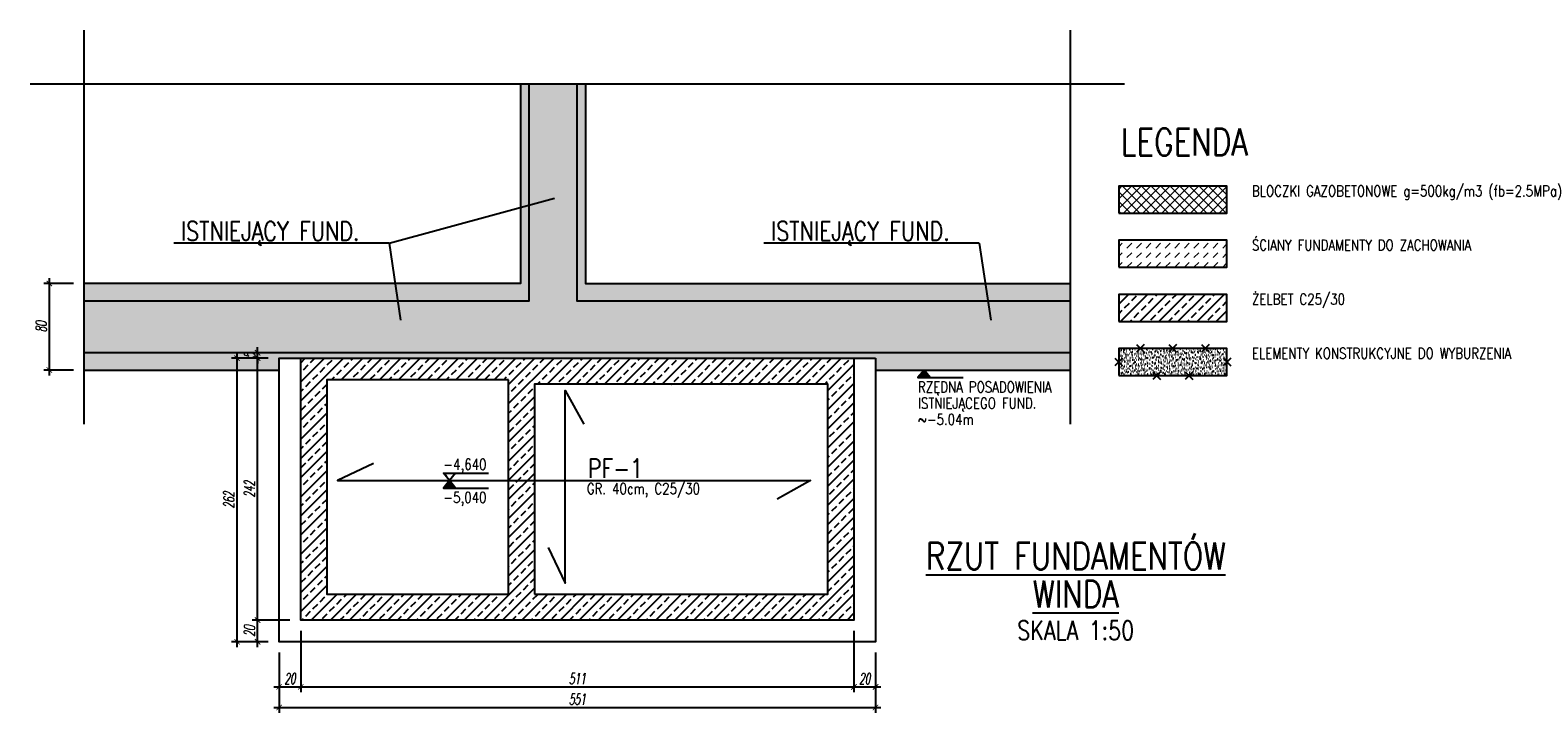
# Model space of a CAD drawing. Header units: millimetres. Extents: x -66901 to 936319, y -323998 to 488548.
# Tile 1 of 84: x 557969 to 571898, y -323998 to -317691. Entities that reach past the tile are written whole.
import ezdxf
from ezdxf.enums import TextEntityAlignment as Align
from ezdxf.lldxf.tags import DXFTag

# ---------------------------------------------------------------- set-up
doc = ezdxf.new("R2010")
doc.units = ezdxf.units.MM
doc.header["$LTSCALE"] = 5
doc.header["$MEASUREMENT"] = 0
for name, color, linetype in [('K-HATCH', 8, 'Continuous'), ('K-S$UPY', 4, 'Continuous'), ('K-SC_KON', 2, 'Continuous'), ('K-STROPY', 201, 'Continuous'), ('K-WYMIARY', 254, 'Continuous'), ('K-WYZEJ', 81, 'DASHED2'), ('N-20', 254, 'Continuous'), ('N-20-RZEDNA', 254, 'Continuous'), ('N-25', 71, 'Continuous'), ('N-35', 101, 'Continuous'), ('N-50', 4, 'Continuous'), ('POMOCNICZE', 8, 'DASHED2'), ('S-25', 71, 'Continuous'), ('S-35', 101, 'Continuous'), ('ŚCIANY_NIENOŚNE', 125, 'DASHED2')]:
    doc.layers.add(name, color=color, linetype=linetype)
doc.styles.add('ROMANS', font='romans.shx', dxfattribs={"width": 0.8, "oblique": 10})
doc.styles.add('WYMIARY', font='romans.shx', dxfattribs={"width": 0.6, "oblique": 10})
tags = doc.linetypes.add('DASHED2', pattern=[0.375, 0.25, -0.125]).pattern_tags.tags
tags[6:7] = [DXFTag(74, 4), DXFTag(75, 0), DXFTag(340, '0'), DXFTag(46, 1.0), DXFTag(50, 0.0), DXFTag(44, 0.0), DXFTag(45, 0.0)]
tags[4:5] = [DXFTag(74, 4), DXFTag(75, 0), DXFTag(340, '0'), DXFTag(46, 1.0), DXFTag(50, 0.0), DXFTag(44, 0.0), DXFTag(45, 0.0)]
doc.dimstyles.new('CM50', dxfattribs={"dimscale": 50, "dimtxt": 2, "dimasz": 1, "dimexe": 1, "dimexo": 2, "dimgap": 0.5, "dimtad": 1, "dimlfac": 0.1, "dimrnd": 0.5, "dimdsep": 46, "dimtxsty": 'WYMIARY', "dimblk": 'ARCHTICK', "dimcen": 0, "dimdle": 1, "dimclrd": 253, "dimclre": 251, "dimclrt": 30, "dimaunit": 1, "dimadec": 0, "dimazin": 0, "dimtfac": 1, "dimtix": 1, "dimtmove": 0, "dimatfit": 3, "dimldrblk": 'ARCHTICK', "dimfxl": 1, "dimtvp": 0.4, "dimtolj": 1, "dimarcsym": 0})

# ---------------------------------------------------------------- blocks, each defined once
blk = doc.blocks.new('_ArchTick')
at = {"color": 0, "linetype": 'ByBlock', "const_width": 0.15}
blk.add_lwpolyline([(-0.5, -0.5), (0.5, 0.5)], dxfattribs=at)
blk = doc.blocks.new('*D363')
at = {"layer": 'Defpoints', "color": 0, "transparency": 16777216}
for p in [(558146, -320031), (558469, -320031), (558469, -320831)]:
    blk.add_point(p, dxfattribs=at)
at = {"layer": 'K-WYMIARY', "color": 251, "lineweight": -2, "transparency": 16777216}
for p, q in [((558369, -320031), (558096, -320031)), ((558369, -320831), (558096, -320831))]:
    blk.add_line(p, q, dxfattribs=at)
at = {"layer": 'K-WYMIARY', "color": 253, "lineweight": -2, "transparency": 16777216}
blk.add_line((558146, -320881), (558146, -319981), dxfattribs=at)
at = {"layer": 'K-WYMIARY', "color": 253, "lineweight": -2, "transparency": 16777216, "xscale": 50, "yscale": 50, "zscale": 50}
for p, rotation in [((558146, -320031), 90), ((558146, -320831), 270)]:
    blk.add_blockref('_ArchTick', p, dxfattribs=dict(at, rotation=rotation))
at = {"layer": 'K-WYMIARY', "color": 30, "transparency": 16777216, "insert": (558071, -320431), "char_height": 100, "attachment_point": 5, "rotation": 90, "style": 'WYMIARY'}
blk.add_mtext('\\A1;80', dxfattribs=at)
blk = doc.blocks.new('*D364')
at = {"layer": 'Defpoints', "color": 0, "transparency": 16777216}
for p in [(560070, -323141), (560469, -323141), (560269, -323341)]:
    blk.add_point(p, dxfattribs=at)
at = {"layer": 'K-WYMIARY', "color": 251, "lineweight": -2, "transparency": 16777216}
for p, q in [((560369, -323141), (560020, -323141)), ((560169, -323341), (560020, -323341))]:
    blk.add_line(p, q, dxfattribs=at)
at = {"layer": 'K-WYMIARY', "color": 253, "lineweight": -2, "transparency": 16777216}
blk.add_line((560070, -323391), (560070, -323091), dxfattribs=at)
at = {"layer": 'K-WYMIARY', "color": 253, "lineweight": -2, "transparency": 16777216, "xscale": 50, "yscale": 50, "zscale": 50}
for p, rotation in [((560070, -323141), 90), ((560070, -323341), 270)]:
    blk.add_blockref('_ArchTick', p, dxfattribs=dict(at, rotation=rotation))
at = {"layer": 'K-WYMIARY', "color": 30, "transparency": 16777216, "insert": (559995, -323241), "char_height": 100, "attachment_point": 5, "rotation": 90, "style": 'WYMIARY'}
blk.add_mtext('\\A1;20', dxfattribs=at)
blk = doc.blocks.new('*D365')
at = {"layer": 'Defpoints', "color": 0, "transparency": 16777216}
for p in [(560070, -320721), (560269, -320721), (560469, -323141)]:
    blk.add_point(p, dxfattribs=at)
at = {"layer": 'K-WYMIARY', "color": 251, "lineweight": -2, "transparency": 16777216}
for p, q in [((560169, -320721), (560020, -320721)), ((560369, -323141), (560020, -323141))]:
    blk.add_line(p, q, dxfattribs=at)
at = {"layer": 'K-WYMIARY', "color": 253, "lineweight": -2, "transparency": 16777216}
blk.add_line((560070, -323191), (560070, -320671), dxfattribs=at)
at = {"layer": 'K-WYMIARY', "color": 253, "lineweight": -2, "transparency": 16777216, "xscale": 50, "yscale": 50, "zscale": 50}
for p, rotation in [((560070, -320721), 90), ((560070, -323141), 270)]:
    blk.add_blockref('_ArchTick', p, dxfattribs=dict(at, rotation=rotation))
at = {"layer": 'K-WYMIARY', "color": 30, "transparency": 16777216, "insert": (559995, -321931), "char_height": 100, "attachment_point": 5, "rotation": 90, "style": 'WYMIARY'}
blk.add_mtext('\\A1;242', dxfattribs=at)
blk = doc.blocks.new('*D366')
at = {"layer": 'Defpoints', "color": 0, "transparency": 16777216}
for p in [(560070, -320671), (560269, -320671), (560269, -320721)]:
    blk.add_point(p, dxfattribs=at)
at = {"layer": 'K-WYMIARY', "color": 253, "lineweight": -2, "transparency": 16777216}
for p, q in [((560070, -320671), (560070, -320621)), ((560070, -320721), (560070, -320671)), ((560070, -320721), (560070, -320771))]:
    blk.add_line(p, q, dxfattribs=at)
at = {"layer": 'K-WYMIARY', "color": 251, "lineweight": -2, "transparency": 16777216}
for p, q in [((560169, -320671), (560020, -320671)), ((560169, -320721), (560020, -320721))]:
    blk.add_line(p, q, dxfattribs=at)
at = {"layer": 'K-WYMIARY', "color": 253, "lineweight": -2, "transparency": 16777216, "xscale": 50, "yscale": 50, "zscale": 50}
for p, rotation in [((560070, -320671), 270), ((560070, -320721), 90)]:
    blk.add_blockref('_ArchTick', p, dxfattribs=dict(at, rotation=rotation))
at = {"layer": 'K-WYMIARY', "color": 30, "transparency": 16777216, "insert": (559995, -320696), "char_height": 100, "attachment_point": 5, "rotation": 90, "style": 'WYMIARY'}
blk.add_mtext('\\A1;5', dxfattribs=at)
blk = doc.blocks.new('*D367')
at = {"layer": 'Defpoints', "color": 0, "transparency": 16777216}
for p in [(559880, -320721), (560269, -320721), (560269, -323341)]:
    blk.add_point(p, dxfattribs=at)
at = {"layer": 'K-WYMIARY', "color": 251, "lineweight": -2, "transparency": 16777216}
for p, q in [((560169, -320721), (559830, -320721)), ((560169, -323341), (559830, -323341))]:
    blk.add_line(p, q, dxfattribs=at)
at = {"layer": 'K-WYMIARY', "color": 253, "lineweight": -2, "transparency": 16777216}
blk.add_line((559880, -323391), (559880, -320671), dxfattribs=at)
at = {"layer": 'K-WYMIARY', "color": 253, "lineweight": -2, "transparency": 16777216, "xscale": 50, "yscale": 50, "zscale": 50}
for p, rotation in [((559880, -320721), 90), ((559880, -323341), 270)]:
    blk.add_blockref('_ArchTick', p, dxfattribs=dict(at, rotation=rotation))
at = {"layer": 'K-WYMIARY', "color": 30, "transparency": 16777216, "insert": (559805, -322031), "char_height": 100, "attachment_point": 5, "rotation": 90, "style": 'WYMIARY'}
blk.add_mtext('\\A1;262', dxfattribs=at)
blk = doc.blocks.new('*D368')
at = {"layer": 'Defpoints', "color": 0, "transparency": 16777216}
for p in [(560469, -323141), (560269, -323341), (560469, -323758)]:
    blk.add_point(p, dxfattribs=at)
at = {"layer": 'K-WYMIARY', "color": 251, "lineweight": -2, "transparency": 16777216}
for p, q in [((560469, -323241), (560469, -323808)), ((560269, -323441), (560269, -323808))]:
    blk.add_line(p, q, dxfattribs=at)
at = {"layer": 'K-WYMIARY', "color": 253, "lineweight": -2, "transparency": 16777216}
blk.add_line((560219, -323758), (560519, -323758), dxfattribs=at)
at = {"layer": 'K-WYMIARY', "color": 253, "lineweight": -2, "transparency": 16777216, "xscale": 50, "yscale": 50, "zscale": 50, "rotation": 180}
blk.add_blockref('_ArchTick', (560269, -323758), dxfattribs=at)
at = {"layer": 'K-WYMIARY', "color": 253, "lineweight": -2, "transparency": 16777216, "xscale": 50, "yscale": 50, "zscale": 50}
blk.add_blockref('_ArchTick', (560469, -323758), dxfattribs=at)
at = {"layer": 'K-WYMIARY', "color": 30, "transparency": 16777216, "insert": (560369, -323682), "char_height": 100, "attachment_point": 5, "style": 'WYMIARY'}
blk.add_mtext('\\A1;20', dxfattribs=at)
blk = doc.blocks.new('*D369')
at = {"layer": 'Defpoints', "color": 0, "transparency": 16777216}
for p in [(560469, -323141), (565579, -323141), (565579, -323758)]:
    blk.add_point(p, dxfattribs=at)
at = {"layer": 'K-WYMIARY', "color": 251, "lineweight": -2, "transparency": 16777216}
for p, q in [((560469, -323241), (560469, -323808)), ((565579, -323241), (565579, -323808))]:
    blk.add_line(p, q, dxfattribs=at)
at = {"layer": 'K-WYMIARY', "color": 253, "lineweight": -2, "transparency": 16777216}
blk.add_line((560419, -323758), (565629, -323758), dxfattribs=at)
at = {"layer": 'K-WYMIARY', "color": 253, "lineweight": -2, "transparency": 16777216, "xscale": 50, "yscale": 50, "zscale": 50, "rotation": 180}
blk.add_blockref('_ArchTick', (560469, -323758), dxfattribs=at)
at = {"layer": 'K-WYMIARY', "color": 253, "lineweight": -2, "transparency": 16777216, "xscale": 50, "yscale": 50, "zscale": 50}
blk.add_blockref('_ArchTick', (565579, -323758), dxfattribs=at)
at = {"layer": 'K-WYMIARY', "color": 30, "transparency": 16777216, "insert": (563024, -323682), "char_height": 100, "attachment_point": 5, "style": 'WYMIARY'}
blk.add_mtext('\\A1;511', dxfattribs=at)
blk = doc.blocks.new('*D370')
at = {"layer": 'Defpoints', "color": 0, "transparency": 16777216}
for p in [(565579, -323141), (565779, -323341), (565779, -323758)]:
    blk.add_point(p, dxfattribs=at)
at = {"layer": 'K-WYMIARY', "color": 251, "lineweight": -2, "transparency": 16777216}
for p, q in [((565579, -323241), (565579, -323808)), ((565779, -323441), (565779, -323808))]:
    blk.add_line(p, q, dxfattribs=at)
at = {"layer": 'K-WYMIARY', "color": 253, "lineweight": -2, "transparency": 16777216}
blk.add_line((565529, -323758), (565829, -323758), dxfattribs=at)
at = {"layer": 'K-WYMIARY', "color": 253, "lineweight": -2, "transparency": 16777216, "xscale": 50, "yscale": 50, "zscale": 50, "rotation": 180}
blk.add_blockref('_ArchTick', (565579, -323758), dxfattribs=at)
at = {"layer": 'K-WYMIARY', "color": 253, "lineweight": -2, "transparency": 16777216, "xscale": 50, "yscale": 50, "zscale": 50}
blk.add_blockref('_ArchTick', (565779, -323758), dxfattribs=at)
at = {"layer": 'K-WYMIARY', "color": 30, "transparency": 16777216, "insert": (565679, -323682), "char_height": 100, "attachment_point": 5, "style": 'WYMIARY'}
blk.add_mtext('\\A1;20', dxfattribs=at)
blk = doc.blocks.new('*D371')
at = {"layer": 'Defpoints', "color": 0, "transparency": 16777216}
for p in [(560269, -323341), (565779, -323341), (565779, -323948)]:
    blk.add_point(p, dxfattribs=at)
at = {"layer": 'K-WYMIARY', "color": 251, "lineweight": -2, "transparency": 16777216}
for p, q in [((560269, -323441), (560269, -323998)), ((565779, -323441), (565779, -323998))]:
    blk.add_line(p, q, dxfattribs=at)
at = {"layer": 'K-WYMIARY', "color": 253, "lineweight": -2, "transparency": 16777216}
blk.add_line((560219, -323948), (565829, -323948), dxfattribs=at)
at = {"layer": 'K-WYMIARY', "color": 253, "lineweight": -2, "transparency": 16777216, "xscale": 50, "yscale": 50, "zscale": 50, "rotation": 180}
blk.add_blockref('_ArchTick', (560269, -323948), dxfattribs=at)
at = {"layer": 'K-WYMIARY', "color": 253, "lineweight": -2, "transparency": 16777216, "xscale": 50, "yscale": 50, "zscale": 50}
blk.add_blockref('_ArchTick', (565779, -323948), dxfattribs=at)
at = {"layer": 'K-WYMIARY', "color": 30, "transparency": 16777216, "insert": (563024, -323872), "char_height": 100, "attachment_point": 5, "style": 'WYMIARY'}
blk.add_mtext('\\A1;551', dxfattribs=at)

msp = doc.modelspace()

# ---------------------------------------------------------------- hatches: boundary and pattern name
at = {"layer": 'K-HATCH', "lineweight": 0}
h = msp.add_hatch(dxfattribs=at)
h.set_pattern_fill('DASH', color=256, scale=500, angle=45, style=0)
h.paths.add_polyline_path([(558468.719, -320671.026), (558468.719, -320831.026), (560268.719, -320831.026), (560268.719, -320721.026), (565778.719, -320721.026), (565778.719, -320831.026), (567578.719, -320831.026), (567578.719, -320671.026)])
h.paths.add_polyline_path([(558468.719, -320191.026), (558468.719, -320671.026), (567578.719, -320671.026), (567578.719, -320191.026), (563018.719, -320191.026), (563018.719, -318191.026), (562578.719, -318191.026), (562578.719, -320191.026)])
h.paths.add_polyline_path([(561363.634, -320191.026), (561339.749, -320031.026), (558468.719, -320031.026), (558468.719, -320191.026)], flags=16)
h.paths.add_polyline_path([(562578.719, -320191.026), (562578.719, -319307.434), (562498.719, -319329.219), (562498.719, -320031.026), (561339.749, -320031.026), (561363.634, -320191.026)], flags=17)
h.paths.add_polyline_path([(562498.719, -319329.219), (562578.719, -319307.434), (562578.719, -318191.026), (562498.719, -318191.026)])
h.paths.add_polyline_path([(563098.719, -318191.026), (563018.719, -318191.026), (563018.719, -320191.026), (566816.134, -320191.026), (566792.249, -320031.026), (563098.719, -320031.026)])
h.paths.add_polyline_path([(566792.249, -320031.026), (566816.134, -320191.026), (567578.719, -320191.026), (567578.719, -320031.026)], flags=17)
h.paths.add_polyline_path([(559919.5, -320745.306), (559919.5, -320646.746), (560069.5, -320646.746), (560069.5, -320745.306)], flags=9)
h = msp.add_hatch(dxfattribs=at)
h.set_pattern_fill('ANSI37', color=256, scale=500, style=0)
h.set_pattern_definition([(45, (4501913.72, 7736982.61), (-44.19417382, 44.19417382), []), (135, (4501913.72, 7736982.61), (-44.19417382, -44.19417382), [])])
h.paths.add_polyline_path([(568025.358, -319131.5), (568025.358, -319381.5), (569025.358, -319381.5), (569025.358, -319131.5)])
h = msp.add_hatch(dxfattribs=at)
h.set_pattern_fill('DASH', color=256, scale=500, angle=45, style=0)
h.set_pattern_definition([(45, (4501913.72, 7736982.61), (9e-15, 88.38834765), [62.5, -62.5])])
h.paths.add_polyline_path([(568025.358, -319631.5), (568025.358, -319881.5), (569025.358, -319881.5), (569025.358, -319631.5)])
at = {"layer": 'K-HATCH'}
h = msp.add_hatch(dxfattribs=at)
h.set_pattern_fill('ANSI33', color=256, scale=500, style=0)
h.set_pattern_definition([(45, (4501913.72, 7736982.61), (-88.3883476, 88.3883476), []), (45, (4502002.11, 7736982.61), (-88.3883476, 88.3883476), [62.5, -31.25])])
h.paths.add_polyline_path([(568025.358, -320131.5), (568025.358, -320381.5), (569025.358, -320381.5), (569025.358, -320131.5)])
h = msp.add_hatch(dxfattribs=at)
h.set_pattern_fill('AR-SAND', color=256, scale=20, style=0)
h.set_pattern_definition([(37.5, (4501913.72, 7737482.61), (-1.25986716, 38.53647538), [0, -30.4, 0, -34, 0, -32.5]), (7.5, (4501913.72, 7737482.61), (35.3955341, 56.4429213), [0, -16.4, 0, -27.4, 0, -10.5]), (327.5, (4501889.12, 7737482.61), (62.28283724, 0.11318107), [0, -10, 0, -36, 0, -47]), (317.5, (4501889.12, 7737482.61), (60.1225321, 17.5535113), [0, -5, 0, -23.6, 0, -27])])
h.paths.add_polyline_path([(568025.358, -320631.5), (568025.358, -320881.5), (569025.358, -320881.5), (569025.358, -320631.5)])
h = msp.add_hatch(dxfattribs=at)
h.set_pattern_fill('ANSI33', color=256, scale=500, style=0)
h.paths.add_polyline_path([(565578.719, -320721.026), (560468.719, -320721.026), (560468.719, -323141.026), (565578.719, -323141.026)])
h.paths.add_polyline_path([(562628.719, -320961.026), (565338.719, -320961.026), (565338.719, -322901.026), (562628.719, -322901.026), (562628.719, -321851.5), (562388.719, -321851.5), (562388.719, -322901.026), (560708.719, -322901.026), (560708.719, -320921.026), (562388.719, -320921.026), (562388.719, -321851.5), (562628.719, -321851.5)], flags=16)
h.paths.add_polyline_path([(561899, -321782.218), (561843, -321851.5), (561899, -321920.782), (561787, -321920.782), (561843, -321851.5), (561787, -321782.218)], flags=0)
h.paths.add_polyline_path([(561772.476, -321797.694), (562247.238, -321797.694), (562247.238, -321619.123), (561772.476, -321619.123)], flags=8)
h.paths.add_polyline_path([(561772.476, -322102.925), (562247.238, -322102.925), (562247.238, -321924.353), (561772.476, -321924.353)], flags=8)
h.paths.add_polyline_path([(563085.072, -322047.929), (564338.405, -322047.929), (564338.405, -321819.357), (563085.072, -321819.357)], flags=8)
h.paths.add_polyline_path([(563103.462, -321870.25), (563670.962, -321870.25), (563670.962, -321607.75), (563103.462, -321607.75)], flags=8)
at = {"layer": 'N-20-RZEDNA', "lineweight": 0}
for points in [[(566283, -320900.308), (566227, -320831.026), (566171, -320900.308)], [(561899, -321920.782), (561843, -321851.5), (561787, -321920.782)]]:
    msp.add_hatch(color=256, dxfattribs=at).paths.add_polyline_path(points)

# ---------------------------------------------------------------- linework, layer by layer
at = {"layer": 'K-S$UPY'}
msp.add_lwpolyline([(568025.358, -320381.5), (569025.358, -320381.5), (569025.358, -320131.5), (568025.358, -320131.5)], close=True, dxfattribs=at)
at = {"layer": 'K-SC_KON'}
for points in [[(558468.719, -320191.026), (562578.719, -320191.026), (562578.719, -318191.026)], [(563018.719, -318191.026), (563018.719, -320191.026), (567578.719, -320191.026)], [(567578.719, -320671.026), (558468.719, -320671.026)]]:
    msp.add_lwpolyline(points, dxfattribs=at)
msp.add_lwpolyline([(568025.358, -319381.5), (569025.358, -319381.5), (569025.358, -319131.5), (568025.358, -319131.5)], close=True, dxfattribs=at)
at = {"layer": 'K-STROPY'}
for points in [[(565778.719, -320721.026), (565778.719, -323341.026), (560268.719, -323341.026), (560268.719, -320721.026), (565778.719, -320721.026)], [(562754.59, -322469.608), (562911.5, -322801.026), (562911.5, -321021.026), (563082.842, -321329.596)], [(561140.136, -321694.59), (560808.719, -321851.5), (565178.719, -321851.5), (564870.148, -322022.842)]]:
    msp.add_lwpolyline(points, dxfattribs=at)
at = {"layer": 'K-WYZEJ'}
msp.add_lwpolyline([(560468.719, -320721.026), (565578.719, -320721.026), (565578.719, -323141.026), (560468.719, -323141.026), (560468.719, -320721.026)], dxfattribs=at)
for points in [[(562388.719, -320921.026), (560708.719, -320921.026), (560708.719, -322901.026), (562388.719, -322901.026), (562388.719, -320921.026)], [(562628.719, -322901.026), (565338.719, -322901.026), (565338.719, -320961.026), (562628.719, -320961.026)]]:
    msp.add_lwpolyline(points, close=True, dxfattribs=at)
at = {"layer": 'N-20'}
for p, q in [((561284.348, -319659.907), (562813.5, -319243.5)), ((561284.348, -319659.907), (561390.5, -320371)), ((566736.848, -319659.907), (566843, -320371))]:
    msp.add_line(p, q, dxfattribs=at)
at = {"layer": 'N-20-RZEDNA'}
for points in [[(566283, -320900.308), (566227, -320831.026), (566171, -320900.308), (566587, -320900.308)], [(561899, -321782.218), (561843, -321851.5), (561787, -321782.218), (562203, -321782.218)], [(561899, -321920.782), (561843, -321851.5), (561787, -321920.782), (562203, -321920.782)]]:
    msp.add_lwpolyline(points, dxfattribs=at)
at = {"layer": 'N-25'}
for p, q in [((558468.719, -320831.026), (560268.719, -320831.026)), ((565778.719, -320831.026), (567578.719, -320831.026))]:
    msp.add_line(p, q, dxfattribs=at)
for points in [[(562498.719, -318191.026), (562498.719, -320031.026), (558468.719, -320031.026)], [(563098.719, -318191.026), (563098.719, -320031.026), (567578.719, -320031.026)]]:
    msp.add_lwpolyline(points, dxfattribs=at)
msp.add_lwpolyline([(568025.358, -319881.5), (569025.358, -319881.5), (569025.358, -319631.5), (568025.358, -319631.5)], close=True, dxfattribs=at)
at = {"layer": 'POMOCNICZE'}
for p, q in [((558468.719, -321331.026), (558468.719, -317691.026)), ((567578.719, -321331.026), (567578.719, -317691.026)), ((568078.719, -318191.026), (557968.719, -318191.026))]:
    msp.add_line(p, q, dxfattribs=at)
at = {"layer": 'S-25'}
for p, q in [((561284.348, -319659.907), (559295.812, -319659.907)), ((566736.848, -319659.907), (564748.312, -319659.907))]:
    msp.add_line(p, q, dxfattribs=at)
at = {"layer": 'ŚCIANY_NIENOŚNE'}
for p, q in [((568190.002, -320596.145), (568260.713, -320666.855)), ((568260.713, -320596.145), (568190.002, -320666.855)), ((568490.002, -320596.145), (568560.713, -320666.855)), ((568560.713, -320596.145), (568490.002, -320666.855)), ((568790.002, -320596.145), (568860.713, -320666.855)), ((568860.713, -320596.145), (568790.002, -320666.855)), ((567990.002, -320721.145), (568060.713, -320791.855)), ((568060.713, -320721.145), (567990.002, -320791.855)), ((568990.002, -320721.145), (569060.713, -320791.855)), ((569060.713, -320721.145), (568990.002, -320791.855)), ((568340.002, -320846.145), (568410.713, -320916.855)), ((568410.713, -320846.145), (568340.002, -320916.855)), ((568640.002, -320846.145), (568710.713, -320916.855)), ((568710.713, -320846.145), (568640.002, -320916.855))]:
    msp.add_line(p, q, dxfattribs=at)
msp.add_lwpolyline([(568025.358, -320881.5), (569025.358, -320881.5), (569025.358, -320631.5), (568025.358, -320631.5)], close=True, dxfattribs=at)

# ---------------------------------------------------------------- texts
at = {"layer": 'N-20-RZEDNA', "style": 'ROMANS', "width": 0.8}
for s, p in [('RZĘDNA POSADOWIENIA', (566171, -321066.974)), ('ISTNIEJĄCEGO FUND.', (566171, -321216.974)), ('~-5.04m', (566171, -321366.974)), ('-4,640', (561787, -321782.218)), ('-5,040', (561787, -322087.449))]:
    msp.add_text(s, height=100, dxfattribs=at).set_placement(p, align=Align.BOTTOM_LEFT)
at = {"layer": 'N-35', "style": 'ROMANS', "width": 0.8}
msp.add_text('SKALA 1:50', height=175, dxfattribs=at).set_placement((567628, -323324), align=Align.CENTER)
at = {"layer": 'N-50', "style": 'ROMANS', "width": 0.8}
msp.add_text('LEGENDA', height=250, dxfattribs=at).set_placement((568631.588, -318923.697), align=Align.BOTTOM_CENTER)
for s, p in [('%%URZUT FUNDAMENTÓW', (567628, -322674)), ('%%UWINDA', (567628, -323024))]:
    msp.add_text(s, height=250, dxfattribs=at).set_placement(p, align=Align.CENTER)
at = {"layer": 'S-25', "style": 'ROMANS', "width": 0.8}
for s, p in [('BLOCZKI GAZOBETONOWE g=500kg/m3 (fb=2.5MPa)', (569255.793, -319226.589)), ('ŚCIANY FUNDAMENTY DO ZACHOWANIA', (569255.793, -319726.589)), ('ŻELBET C25/30', (569255.793, -320226.589)), ('ELEMENTY KONSTRUKCYJNE DO WYBURZENIA', (569255.793, -320726.589))]:
    msp.add_text(s, height=100, dxfattribs=at).set_placement(p)
msp.add_text('GR. 40cm, C25/30', height=100, rotation=0, dxfattribs=at).set_placement((563111.738, -321976.5))
at = {"layer": 'S-35', "style": 'ROMANS', "width": 0.8}
for s, p in [('ISTNIEJĄCY FUND.', (559361.163, -319634.907)), ('ISTNIEJĄCY FUND.', (564813.663, -319634.907)), ('PF-1', (563120.546, -321826.5))]:
    msp.add_text(s, height=175, dxfattribs=at).set_placement(p)

# ---------------------------------------------------------------- dimensions: what is measured, and where the dimension line sits
at = {"layer": 'K-WYMIARY'}
for base, p1, p2, picture, middle in [((558146, -320031.026), (558468.719, -320831.026), (558468.719, -320031.026), '*D363', (558071, -320431.026)), ((560069.5, -320671.026), (560268.719, -320721.026), (560268.719, -320671.026), '*D366', (559994.5, -320696.026)), ((559879.5, -320721.026), (560268.719, -323341.026), (560268.719, -320721.026), '*D367', (559804.5, -322031.026)), ((560069.5, -320721.026), (560468.719, -323141.026), (560268.719, -320721.026), '*D365', (559994.5, -321931.026)), ((560069.5, -323141.026), (560268.719, -323341.026), (560468.719, -323141.026), '*D364', (559994.5, -323241.026))]:
    dim = msp.add_linear_dim(base=base, p1=p1, p2=p2, angle=90, dimstyle='CM50', override={"dimtmove": 1}, dxfattribs=at)
    dim.commit()
    dim.dimension.update_dxf_attribs({"geometry": picture, "text_midpoint": middle})
for base, p1, p2, picture, middle in [((560468.719, -323757.5), (560268.719, -323341.026), (560468.719, -323141.026), '*D368', (560368.719, -323682.5)), ((565578.719, -323757.5), (560468.719, -323141.026), (565578.719, -323141.026), '*D369', (563023.719, -323682.5)), ((565778.719, -323757.5), (565578.719, -323141.026), (565778.719, -323341.026), '*D370', (565678.719, -323682.5)), ((565778.719, -323947.5), (560268.719, -323341.026), (565778.719, -323341.026), '*D371', (563023.719, -323872.5))]:
    dim = msp.add_linear_dim(base=base, p1=p1, p2=p2, dimstyle='CM50', override={"dimtmove": 1}, dxfattribs=at)
    dim.commit()
    dim.dimension.update_dxf_attribs({"geometry": picture, "text_midpoint": middle})

doc.saveas('drawing.dxf')
